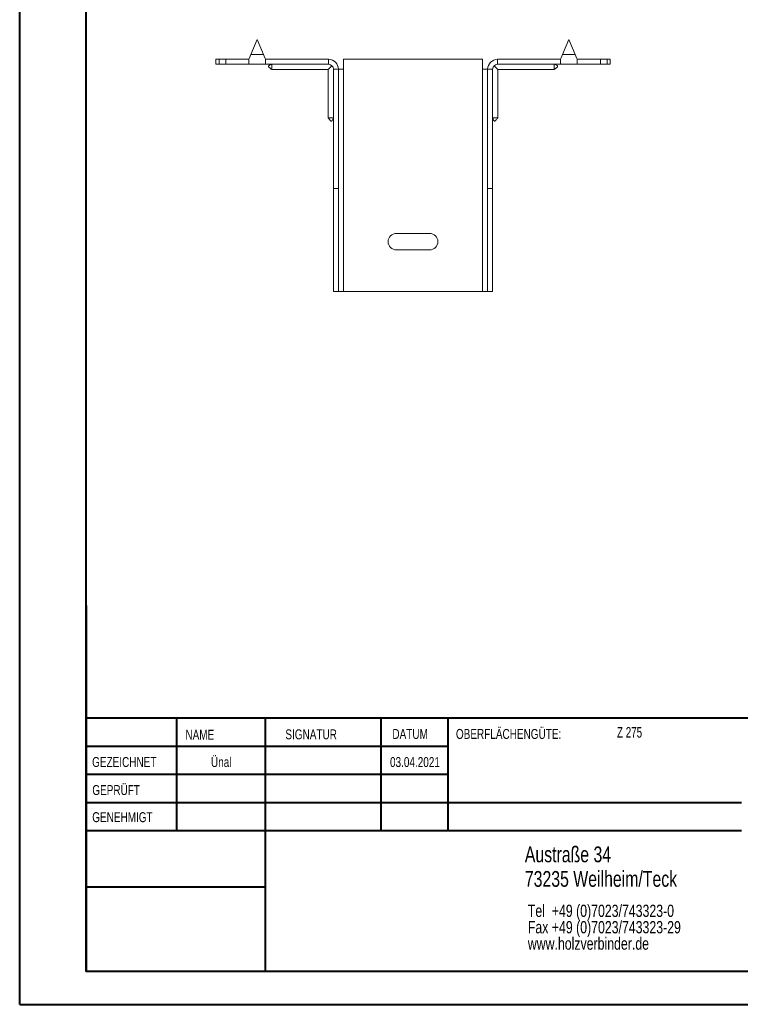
# Model space of a CAD drawing. Header units: millimetres. Extents: x 0 to 210, y 0 to 297.
# Tile 1 of 3: x 0 to 109, y 0 to 149. Entities that reach past the tile are written whole.
import ezdxf

# ---------------------------------------------------------------- set-up
doc = ezdxf.new("R2010")
doc.units = ezdxf.units.MM
doc.styles.add('SLDTEXTSTYLE0', font='TXT', dxfattribs={"width": 0.75})
doc.styles.add('SLDTEXTSTYLE2', font='TXT', dxfattribs={"width": 0.7})

# ---------------------------------------------------------------- blocks, each defined once
blk = doc.blocks.new('SW_NOTE_0')
at = {"color": 0, "linetype": 'Continuous', "lineweight": 0, "char_height": 1.8521, "attachment_point": 1, "style": 'SLDTEXTSTYLE0'}
for s, insert in [('Tel  +49 (0)7023/743323-0', (0, 2.39)), ('Fax +49 (0)7023/743323-29', (0, -0.08)), ('www.holzverbinder.de', (0, -2.55))]:
    blk.add_mtext(s, dxfattribs=dict(at, insert=insert))

msp = doc.modelspace()

# ---------------------------------------------------------------- linework, layer by layer
at = {"color": 7, "linetype": 'Continuous', "lineweight": 40}
for p, q in [((0.08, 0.21), (0.08, 297.21)), ((10.08, 5.21), (10.08, 292.21)), ((10.11, 60.37), (10.11, 5.12)), ((205.08, 43.37), (10.11, 43.37)), ((23.71, 43.37), (23.71, 26.37)), ((37.1, 43.37), (37.1, 5.12)), ((54.51, 43.37), (54.51, 26.37)), ((64.71, 26.37), (64.71, 43.37)), ((64.71, 39.1), (10.11, 39.1)), ((64.71, 34.87), (10.11, 34.87)), ((108.91, 30.62), (10.11, 30.62)), ((108.91, 26.37), (10.11, 26.37)), ((37.1, 17.87), (10.11, 17.87)), ((10.11, 13.71), (10.08, 13.71)), ((10.11, 9.46), (10.08, 9.46)), ((10.08, 5.21), (205.08, 5.21)), ((0.08, 0.21), (210.08, 0.21))]:
    msp.add_line(p, q, dxfattribs=at)
at = {"color": 7, "linetype": 'Continuous', "lineweight": 15}
for p, q in [((35.89, 145.74), (34.95, 143.49)), ((36.83, 143.49), (35.89, 145.74)), ((82.89, 145.74), (81.95, 143.49)), ((83.83, 143.49), (82.89, 145.74)), ((29.64, 142.74), (29.64, 141.99)), ((29.64, 142.74), (30.14, 142.74)), ((30.14, 142.74), (30.14, 141.99)), ((30.14, 142.74), (31.14, 142.74)), ((31.14, 141.99), (31.14, 142.74)), ((34.64, 142.74), (31.14, 142.74)), ((34.64, 142.74), (34.64, 141.99)), ((34.95, 143.49), (36.83, 143.49)), ((46.64, 142.74), (37.14, 142.74)), ((37.14, 141.99), (37.14, 142.74)), ((46.64, 141.99), (46.64, 142.74)), ((69.89, 142.74), (48.89, 142.74)), ((48.89, 141.24), (48.89, 142.74)), ((69.89, 142.74), (69.89, 141.24)), ((72.14, 141.99), (72.14, 142.74)), ((72.14, 142.74), (81.64, 142.74)), ((81.64, 142.74), (81.64, 141.99)), ((81.95, 143.49), (83.83, 143.49)), ((84.14, 141.99), (84.14, 142.74)), ((84.14, 142.74), (87.64, 142.74)), ((87.64, 141.99), (87.64, 142.74)), ((87.64, 142.74), (88.64, 142.74)), ((88.64, 141.99), (88.64, 142.74)), ((88.64, 142.74), (89.14, 142.74)), ((89.14, 141.99), (89.14, 142.74)), ((30.14, 141.99), (29.64, 141.99)), ((31.14, 141.99), (30.14, 141.99)), ((34.64, 141.99), (31.14, 141.99)), ((34.64, 141.99), (37.14, 141.99)), ((46.64, 141.99), (37.14, 141.99)), ((38.09, 141.19), (46.59, 141.19)), ((46.59, 141.19), (46.59, 133.93)), ((47.39, 141.24), (48.14, 141.24)), ((47.39, 123.24), (47.39, 141.24)), ((48.14, 123.24), (48.14, 141.24)), ((48.14, 141.24), (48.89, 141.24)), ((48.89, 107.74), (48.89, 141.24)), ((69.89, 141.24), (69.89, 107.74)), ((69.89, 141.24), (70.64, 141.24)), ((71.39, 141.24), (70.64, 141.24)), ((70.64, 123.24), (70.64, 141.24)), ((71.39, 123.24), (71.39, 141.24)), ((72.14, 141.99), (81.64, 141.99)), ((72.19, 141.19), (80.69, 141.19)), ((72.19, 133.93), (72.19, 141.19)), ((81.64, 141.99), (84.14, 141.99)), ((84.14, 141.99), (87.64, 141.99)), ((88.64, 141.99), (87.64, 141.99)), ((89.14, 141.99), (88.64, 141.99)), ((48.14, 123.24), (47.39, 123.24)), ((47.39, 107.74), (47.39, 123.24)), ((48.14, 107.74), (48.14, 123.24)), ((70.64, 123.24), (71.39, 123.24)), ((70.64, 107.74), (70.64, 123.24)), ((71.39, 107.74), (71.39, 123.24)), ((61.89, 116.49), (56.89, 116.49)), ((56.89, 113.99), (61.89, 113.99)), ((48.14, 107.74), (47.39, 107.74)), ((48.14, 107.74), (48.89, 107.74)), ((48.89, 107.74), (69.89, 107.74)), ((69.89, 107.74), (70.64, 107.74)), ((70.64, 107.74), (71.39, 107.74))]:
    msp.add_line(p, q, dxfattribs=at)
at = {"color": 7, "linetype": 'Continuous', "lineweight": 0}
for p, q in [((64.71, 39.12), (10.11, 39.12)), ((23.71, 5.21), (23.71, 5.12)), ((54.51, 5.21), (54.51, 5.12))]:
    msp.add_line(p, q, dxfattribs=at)
at = {"color": 7, "linetype": 'Continuous', "lineweight": 15, "flags": 128}
for points in [[(34.95, 143.49), (34.84, 143.23), (34.74, 142.98), (34.64, 142.74)], [(37.14, 142.74), (37.04, 142.98), (36.94, 143.23), (36.83, 143.49)], [(81.95, 143.49), (81.84, 143.23), (81.74, 142.98), (81.64, 142.74)], [(84.14, 142.74), (84.04, 142.98), (83.94, 143.23), (83.83, 143.49)], [(46.59, 141.19), (46.61, 141.21), (46.66, 141.26), (46.75, 141.35), (46.86, 141.46), (47.01, 141.61), (47.17, 141.77)], [(72.19, 141.19), (72.17, 141.21), (72.12, 141.26), (72.03, 141.35), (71.92, 141.46), (71.77, 141.61), (71.61, 141.77)]]:
    msp.add_lwpolyline(points, dxfattribs=at)
at = {"color": 7, "linetype": 'Continuous', "lineweight": 15}
for centre, radius, start, end in [((46.64, 141.24), 1.5, 0, 90), ((72.14, 141.24), 1.5, 90, 180), ((46.64, 141.24), 0.75, 0, 90), ((72.14, 141.24), 0.75, 90, 180), ((56.89, 115.24), 1.25, 90, 270), ((61.89, 115.24), 1.25, 270, 90)]:
    msp.add_arc(centre, radius, start, end, dxfattribs=at)
for points, knots in [([(38.09, 141.99), (37.97, 141.95), (37.8, 141.89), (37.64, 141.79), (37.6, 141.72), (37.59, 141.69), (37.59, 141.65), (37.61, 141.61), (37.67, 141.53), (37.85, 141.4), (37.99, 141.27), (38.1, 141.18)], [0, 0, 0, 0, 0.2855008, 0.3926143, 0.433608, 0.4523553, 0.4710395, 0.511905, 0.5622712, 0.6952989, 1, 1, 1, 1]), ([(38.09, 141.99), (38.09, 141.91), (38.09, 141.72), (38.09, 141.45), (38.09, 141.26), (38.09, 141.18), (38.09, 141.2), (38.09, 141.2)], [0, 0, 0, 0, 0.1769982, 0.4375305, 0.6980699, 0.9586145, 1, 1, 1, 1]), ([(80.68, 141.18), (80.77, 141.26), (80.9, 141.37), (81.08, 141.5), (81.17, 141.59), (81.19, 141.65), (81.19, 141.69), (81.18, 141.72), (81.15, 141.77), (81.01, 141.89), (80.84, 141.95), (80.69, 141.99)], [0, 0, 0, 0, 0.256732, 0.38695, 0.489174, 0.528771, 0.547316, 0.566204, 0.608674, 0.662213, 1, 1, 1, 1]), ([(80.69, 141.99), (80.69, 141.91), (80.69, 141.72), (80.69, 141.45), (80.69, 141.26), (80.69, 141.18), (80.69, 141.2), (80.69, 141.2)], [0, 0, 0, 0, 0.1769982, 0.4375305, 0.6980699, 0.9586145, 1, 1, 1, 1]), ([(46.58, 133.93), (46.66, 133.85), (46.77, 133.72), (46.9, 133.54), (46.98, 133.45), (47.05, 133.43), (47.09, 133.43), (47.12, 133.43), (47.17, 133.46), (47.29, 133.61), (47.34, 133.78), (47.39, 133.93)], [0, 0, 0, 0, 0.256731, 0.386951, 0.489173, 0.528771, 0.547317, 0.566204, 0.608673, 0.662214, 1, 1, 1, 1]), ([(46.6, 133.93), (46.6, 133.93), (46.61, 133.93), (46.78, 133.93), (47, 133.93), (47.21, 133.93), (47.33, 133.93), (47.39, 133.93)], [0, 0, 0, 0, 0.217784, 0.478083, 0.7383833, 0.8673165, 1, 1, 1, 1]), ([(71.39, 133.93), (71.43, 133.81), (71.49, 133.64), (71.6, 133.48), (71.66, 133.43), (71.69, 133.43), (71.73, 133.43), (71.78, 133.44), (71.85, 133.51), (71.98, 133.68), (72.11, 133.83), (72.2, 133.93)], [0, 0, 0, 0, 0.285501, 0.392615, 0.433608, 0.452355, 0.47104, 0.511905, 0.562272, 0.6953, 1, 1, 1, 1]), ([(72.18, 133.93), (72.18, 133.93), (72.17, 133.93), (72, 133.93), (71.78, 133.93), (71.57, 133.93), (71.45, 133.93), (71.39, 133.93)], [0, 0, 0, 0, 0.217784, 0.478083, 0.7383833, 0.8673165, 1, 1, 1, 1])]:
    msp.add_open_spline(points, degree=3, knots=knots, dxfattribs=at)

# ---------------------------------------------------------------- block references
at = {"color": 7, "linetype": 'Continuous', "lineweight": 0}
msp.add_blockref('SW_NOTE_0', (76.7, 12.85), dxfattribs=at)

# ---------------------------------------------------------------- texts
for s, insert, char_height, attachment_point, style in [('NAME', (25.07, 41.62), 1.5, 1, 'SLDTEXTSTYLE0'), ('SIGNATUR', (40.14, 41.68), 1.5, 1, 'SLDTEXTSTYLE0'), ('DATUM', (56.28, 41.74), 1.5, 1, 'SLDTEXTSTYLE0'), ('OBERFLÄCHENGÜTE:', (65.86, 41.74), 1.5, 1, 'SLDTEXTSTYLE0'), ('Z 275', (90.14, 42.03), 1.587, 1, 'SLDTEXTSTYLE2'), ('GEZEICHNET', (11, 37.51), 1.5, 1, 'SLDTEXTSTYLE0'), ('Ünal', (30.47, 37.5), 1.499, 2, 'SLDTEXTSTYLE0'), ('03.04.2021', (59.68, 37.5), 1.499, 2, 'SLDTEXTSTYLE0'), ('GEPRÜFT', (11.03, 33.28), 1.5, 1, 'SLDTEXTSTYLE0'), ('GENEHMIGT', (11.02, 29.19), 1.5, 1, 'SLDTEXTSTYLE0'), ('Austraße 34', (76.25, 24.02), 2.3813, 1, 'SLDTEXTSTYLE0'), ('73235 Weilheim/Teck', (76.25, 20.32), 2.3813, 1, 'SLDTEXTSTYLE0')]:
    msp.add_mtext(s, dxfattribs=dict(at, insert=insert, char_height=char_height, attachment_point=attachment_point, style=style))

doc.saveas('drawing.dxf')
